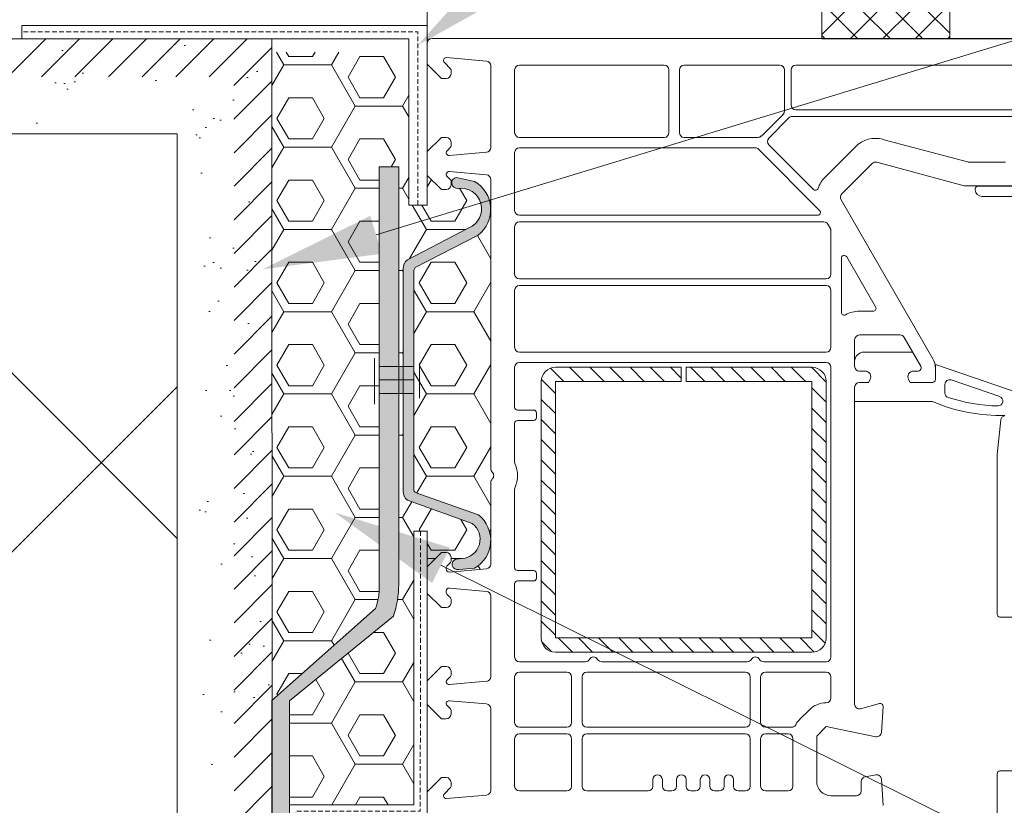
# Model space of a CAD drawing. Header units: millimetres. Extents: x -172116 to -156978, y -29806 to 62594.
# Tile 7 of 23: x -163844 to -163740, y 34530 to 34613. Entities that reach past the tile are written whole.
import ezdxf
from ezdxf.xclip import XClip

# ---------------------------------------------------------------- set-up
doc = ezdxf.new("R2010")
doc.units = ezdxf.units.MM
doc.header["$MEASUREMENT"] = 0
doc.header["$XCLIPFRAME"] = 0
doc.linetypes.add('ČÁRKOVANÁ', pattern=[0.75, 0.5, -0.25])
for name, color, linetype in [('POHLED ZÁPADNÍ_1_DEK_KÓTY', 7, 'Continuous'), ('POHLED ZÁPADNÍ_1_DEK_Penetrace', 7, 'Continuous'), ('POHLED ZÁPADNÍ_1_DEK_Plechy', 7, 'Continuous'), ('POHLED ZÁPADNÍ_1_DEK_SLABA', 7, 'Continuous'), ('POHLED ZÁPADNÍ_1_DEK_Textilie', 7, 'Continuous'), ('POHLED ZÁPADNÍ_1_DEK_WinDEK', 7, 'Continuous'), ('POHLED ZÁPADNÍ_1_DEK_ŠRAFY', 7, 'Continuous')]:
    doc.layers.add(name, color=color, linetype=linetype)

# ---------------------------------------------------------------- blocks, each defined once
blk = doc.blocks.new('Kresba_1_1', base_point=(-167575.44, 33537.03))
at = {"layer": 'POHLED ZÁPADNÍ_1_DEK_KÓTY', "linetype": 'Continuous', "lineweight": 18}
for points in [[(-163790.75, 34616.34), (-163793.35, 34619.59), (-163801.81, 34610.16)], [(-163805.6, 34588.21), (-163806.81, 34592.2), (-163818.16, 34586.57)], [(-163800.29, 34553.54), (-163798.44, 34557.27), (-163810.56, 34560.97)]]:
    blk.add_hatch(color=6, dxfattribs=at).paths.add_polyline_path(points)
at = {"layer": 'POHLED ZÁPADNÍ_1_DEK_Penetrace', "linetype": 'Continuous', "lineweight": 18}
h = blk.add_hatch(dxfattribs=at)
h.set_pattern_fill('ANSI31_0001', color=22, style=0, pattern_type=2)
h.set_pattern_definition([(45, (-312694.1537, 10675.1565), (-1.767766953, 1.767766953), [])])
h.paths.add_polyline_path([(-164041.88, 34610.85), (-164041.88, 34606.85), (-163821.16, 34606.85), (-163821.15, 34483.19), (-163817.16, 34483.99), (-163817.16, 34610.85)])
at = {"layer": 'POHLED ZÁPADNÍ_1_DEK_Plechy', "linetype": 'Continuous', "lineweight": 18}
for points in [[(-163803.81, 34597.36), (-163805.87, 34597.36), (-163805.87, 34576.35), (-163803.81, 34576.35)], [(-163802.9, 34587.58, 0.211236), (-163803.35, 34586.63), (-163803.35, 34576.35), (-163802.22, 34576.35), (-163802.22, 34586.48), (-163802.07, 34586.76), (-163795.45, 34590.18, 0.531729), (-163795.82, 34595.83), (-163797.73, 34596.24, 1), (-163797.58, 34595.09, -0.887449), (-163796.45, 34590.93)], [(-163803.81, 34576.35), (-163805.87, 34576.35), (-163805.87, 34574.93), (-163803.81, 34574.93)], [(-163803.81, 34576.35), (-163803.81, 34574.93), (-163803.35, 34574.93), (-163803.35, 34576.35)], [(-163803.35, 34574.93), (-163802.22, 34574.93), (-163802.22, 34576.35), (-163803.35, 34576.35)], [(-163803.81, 34574.93), (-163805.87, 34574.93), (-163805.87, 34573.51), (-163803.81, 34573.51)], [(-163803.81, 34574.93), (-163803.81, 34573.51), (-163803.35, 34573.51), (-163803.35, 34574.93)], [(-163802.22, 34574.93), (-163803.35, 34574.93), (-163803.35, 34573.51), (-163802.22, 34573.51)], [(-163817.16, 34511.74), (-163817.03, 34511.76), (-163817.03, 34514.12, -0.414214), (-163816.67, 34514.47), (-163815.5, 34514.47, -0.00946), (-163815.31, 34514.13), (-163815.32, 34541.15), (-163804.37, 34550.05, 0.082878), (-163803.81, 34553.39), (-163803.81, 34573.51), (-163805.87, 34573.51), (-163805.87, 34553.22, -0.082878), (-163806.26, 34550.88), (-163817.16, 34541.19)], [(-163795.82, 34555.11, 0.527728), (-163795.42, 34560.73), (-163802.07, 34563.09, -0.212782), (-163802.22, 34563.38), (-163802.22, 34573.51), (-163803.35, 34573.51), (-163803.35, 34563.23, 0.213571), (-163802.9, 34562.27), (-163796.08, 34559.82, -0.6951), (-163797.13, 34556.13), (-163797.78, 34556.08, 0.95419), (-163797.5, 34554.97)]]:
    blk.add_hatch(color=5, dxfattribs=at).paths.add_polyline_path(points)
at = {"layer": 'POHLED ZÁPADNÍ_1_DEK_ŠRAFY', "linetype": 'Continuous', "lineweight": 18}
h = blk.add_hatch(dxfattribs=at)
h.set_pattern_fill('ANSI37_0001', color=3, style=0, pattern_type=2)
h.set_pattern_definition([(45, (-117760.9138, -260247.7564), (-1.712524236, 1.712524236), []), (135, (-117760.9138, -260247.7564), (1.712524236, 1.712524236), [])])
h.paths.add_polyline_path([(-163759.25, 34613.76), (-163759.25, 34610.87), (-163745.79, 34610.86), (-163745.79, 34613.76)])
h = blk.add_hatch(dxfattribs=at)
h.set_pattern_fill('AR_SAND_0001', color=3, style=0, pattern_type=2)
h.set_pattern_definition([(307.5, (-312788.824, 20220.892), (9.63411885, 0.3149668), [0, -7.6, 0, -8.5, 0, -8.125]), (277.5, (-312788.824, 20220.892), (-14.1107303, 8.8488835), [0, -4.1, 0, -6.85, 0, -2.625]), (237.5, (-312788.824, 20227.042), (-0.02829527, 15.5707093), [0, -2.5, 0, -9, 0, -11.75]), (227.5, (-312788.824, 20227.042), (-4.3883778, 15.030633), [0, -1.25, 0, -5.9, 0, -6.75])])
h.paths.add_polyline_path([(-164041.88, 34600.85), (-163827.16, 34600.85), (-163827.16, 34510.92), (-163826.89, 34511.32), (-163826.75, 34510.89), (-163825.03, 34510.89), (-163824.74, 34511.32), (-163824.6, 34510.89), (-163822.88, 34510.89), (-163822.58, 34511.32), (-163822.45, 34510.89), (-163821.33, 34510.89), (-163817.16, 34511.72), (-163817.16, 34541.19), (-163817.16, 34610.85), (-164041.88, 34610.85)])
h = blk.add_hatch(dxfattribs=at)
h.set_pattern_fill('PUR_0001', color=3, style=0, pattern_type=2)
h.set_pattern_definition([(0, (-312667.905, 10754.285), (0, 4.330127), [2.5, -5]), (120, (-312667.905, 10754.285), (3.74999998, 2.1650635), [2.5, -5]), (60, (-312665.405, 10754.285), (-3.74999998, 2.1650635), [2.5, -5]), (0, (-312668.405, 10753.417), (7.5, 4.330127), [5, -10]), (120, (-312668.405, 10753.417), (-7.49999998, 4.33012703), [5, -10]), (60, (-312668.405, 10753.417), (2e-08, 8.66025403), [0, -10, 5, 0, 0, 0])])
h.paths.add_polyline_path([(-163802.75, 34609.44), (-163817.16, 34609.44), (-163817.16, 34541.19), (-163806.26, 34550.88, 0.082878), (-163805.87, 34553.22), (-163805.87, 34597.36), (-163803.81, 34597.36), (-163803.81, 34576.35), (-163803.35, 34576.35), (-163803.35, 34586.63, -0.211236), (-163802.9, 34587.58), (-163796.45, 34590.93, 0.887449), (-163797.58, 34595.09, -0.999999), (-163797.73, 34596.24), (-163795.82, 34595.83, -0.531729), (-163795.45, 34590.18), (-163802.07, 34586.76), (-163802.22, 34586.48), (-163802.22, 34563.38, 0.212782), (-163802.07, 34563.09), (-163795.42, 34560.73, -0.527728), (-163795.82, 34555.11), (-163797.5, 34554.97, -0.95419), (-163797.78, 34556.08), (-163797.13, 34556.13, 0.6951), (-163796.08, 34559.82), (-163802.9, 34562.27, -0.213571), (-163803.35, 34563.23), (-163803.35, 34573.51), (-163803.81, 34573.51), (-163803.81, 34553.39, -0.082878), (-163804.37, 34550.05), (-163815.32, 34541.15), (-163815.31, 34530.21), (-163802.21, 34530.19), (-163802.22, 34559.01), (-163800.81, 34559.01), (-163800.81, 34555.26), (-163799.31, 34556.76), (-163798.81, 34556.76, -0.414214), (-163798.31, 34556.26), (-163798.31, 34555.86, -0.198912), (-163798.37, 34555.72), (-163798.75, 34555.33, 0.198912), (-163798.81, 34555.19), (-163798.81, 34555, 0.440011), (-163798.48, 34554.7), (-163794.56, 34555.05, 0.388879), (-163794.11, 34555.54), (-163794.11, 34564.14, -0.201513), (-163793.96, 34564.5, 0.420084), (-163793.96, 34565.21, -0.201513), (-163794.11, 34565.57), (-163794.11, 34596.02, 0.388879), (-163794.56, 34596.52), (-163798.48, 34596.86, 0.700208), (-163798.72, 34596.35), (-163798.37, 34595.99, -0.198912), (-163798.31, 34595.85), (-163798.31, 34595.46, -0.414214), (-163798.81, 34594.96), (-163799.31, 34594.96), (-163800.81, 34596.46), (-163800.81, 34593.34), (-163802.75, 34593.34)])
h = blk.add_hatch(dxfattribs=at)
h.set_pattern_fill('ZDIVO2_0001', color=3, style=0, pattern_type=2)
h.set_pattern_definition([(45, (-312678.4, 10671.55), (-124.4508, 124.4508), []), (45, (-312598.4, 10671.55), (-124.4508, 124.4508), []), (135, (-312678.4, 10671.55), (124.4508, 124.4508), []), (135, (-312598.4, 10671.55), (124.4508, 124.4508), [])])
h.paths.add_polyline_path([(-164261.51, 34300.85), (-163827.16, 34300.85), (-163827.16, 34422.33), (-163827.03, 34424.73), (-163831.33, 34425.59), (-163833.05, 34425.59), (-163833.34, 34425.16), (-163833.48, 34425.59), (-163835.2, 34425.59), (-163835.5, 34425.16), (-163835.63, 34425.59), (-163837.36, 34425.59), (-163837.65, 34425.16), (-163837.79, 34425.59), (-163839.51, 34425.59), (-163839.8, 34425.16), (-163839.94, 34425.59), (-163841.66, 34425.59), (-163841.95, 34425.16), (-163842.09, 34425.59), (-163843.81, 34425.59), (-163844.1, 34425.16), (-163844.24, 34425.59), (-163845.96, 34425.59), (-163846.25, 34425.16), (-163846.39, 34425.59), (-163848.11, 34425.59), (-163848.4, 34425.16), (-163848.54, 34425.59), (-163850.27, 34425.59), (-163850.56, 34425.16), (-163850.7, 34425.59), (-163852.42, 34425.59), (-163852.71, 34425.16), (-163852.85, 34425.59), (-163854.57, 34425.59), (-163854.86, 34425.16), (-163855, 34425.59), (-163856.72, 34425.59), (-163857.01, 34425.16), (-163857.15, 34425.59), (-163858.87, 34425.59), (-163859.16, 34425.16), (-163859.3, 34425.59), (-163861.02, 34425.59), (-163861.31, 34425.16), (-163861.45, 34425.59), (-163863.17, 34425.59), (-163863.47, 34425.16), (-163863.6, 34425.59), (-163865.33, 34425.59), (-163865.62, 34425.16), (-163865.76, 34425.59), (-163867.45, 34425.76), (-163867.74, 34425.33), (-163867.88, 34425.76), (-163869.56, 34425.97), (-163869.85, 34425.54), (-163869.99, 34425.97), (-163871.68, 34426.19), (-163871.97, 34425.76), (-163872.11, 34426.19), (-163873.51, 34426.37, -0.904988), (-163873.51, 34428.26), (-163871.71, 34428.44), (-163871.41, 34428.92), (-163871.27, 34428.48), (-163869.52, 34428.66), (-163869.22, 34429.13), (-163869.08, 34428.7), (-163867.33, 34428.88), (-163867.03, 34429.35), (-163866.89, 34428.92), (-163865.76, 34429.04), (-163865.15, 34429.04), (-163864.86, 34429.47), (-163864.72, 34429.04), (-163863, 34429.04), (-163862.71, 34429.47), (-163862.57, 34429.04), (-163860.85, 34429.04), (-163860.56, 34429.47), (-163860.42, 34429.04), (-163858.69, 34429.04), (-163858.4, 34429.47), (-163858.26, 34429.04), (-163856.54, 34429.04), (-163856.25, 34429.47), (-163856.11, 34429.04), (-163854.39, 34429.04), (-163854.1, 34429.47), (-163853.96, 34429.04), (-163852.24, 34429.04), (-163851.95, 34429.47), (-163851.81, 34429.04), (-163850.09, 34429.04), (-163849.8, 34429.47), (-163849.66, 34429.04), (-163847.94, 34429.04), (-163847.65, 34429.47), (-163847.51, 34429.04), (-163845.79, 34429.04), (-163845.49, 34429.47), (-163845.35, 34429.04), (-163843.63, 34429.04), (-163843.34, 34429.47), (-163843.2, 34429.04), (-163841.48, 34429.04), (-163841.19, 34429.47), (-163841.05, 34429.04), (-163839.33, 34429.04), (-163839.04, 34429.47), (-163838.9, 34429.04), (-163837.18, 34429.04), (-163836.89, 34429.47), (-163836.75, 34429.04), (-163835.03, 34429.04), (-163834.74, 34429.47), (-163834.6, 34429.04), (-163832.88, 34429.04), (-163832.58, 34429.47), (-163832.45, 34429.04), (-163831.33, 34429.04), (-163827.16, 34429.87), (-163827.16, 34600.85), (-164121.49, 34600.85), (-164121.49, 34524.09, -0.146838), (-164122.92, 34520.51), (-164131.5, 34520.51, -0.146838), (-164132.93, 34524.09), (-164132.93, 34600.85), (-164261.51, 34600.85)])
at = {"layer": 'POHLED ZÁPADNÍ_1_DEK_KÓTY', "color": 6, "linetype": 'Continuous', "lineweight": 18}
for p, q in [((-163806.2, 34590.21), (-163634.16, 34642.57)), ((-163799.37, 34555.41), (-163661.56, 34486.97))]:
    blk.add_line(p, q, dxfattribs=at)
at = {"layer": 'POHLED ZÁPADNÍ_1_DEK_Plechy', "color": 5, "linetype": 'Continuous', "lineweight": 18}
for p, q in [((-163805.87, 34553.22), (-163805.87, 34597.36)), ((-163805.87, 34597.35), (-163803.81, 34597.35)), ((-163803.81, 34597.36), (-163803.81, 34553.39)), ((-163797.73, 34596.23), (-163795.82, 34595.81)), ((-163796.45, 34590.93), (-163802.9, 34587.58)), ((-163795.45, 34590.18), (-163802.07, 34586.76)), ((-163802.07, 34586.76), (-163802.22, 34586.48)), ((-163803.35, 34586.63), (-163803.35, 34563.23)), ((-163802.22, 34586.48), (-163802.22, 34563.38)), ((-163802.22, 34576.34), (-163805.87, 34576.34)), ((-163802.22, 34574.92), (-163805.87, 34574.92)), ((-163802.22, 34573.5), (-163805.87, 34573.5)), ((-163795.42, 34560.72), (-163802.07, 34563.08)), ((-163796.08, 34559.81), (-163802.9, 34562.26)), ((-163797.78, 34556.07), (-163797.13, 34556.12)), ((-163797.5, 34554.96), (-163795.82, 34555.1)), ((-163806.26, 34550.87), (-163817.16, 34541.18)), ((-163806.26, 34550.87), (-163817.16, 34541.18)), ((-163804.37, 34550.04), (-163815.32, 34541.14)), ((-163804.37, 34550.04), (-163815.32, 34541.14)), ((-163817.16, 34541.19), (-163817.16, 34511.72)), ((-163815.32, 34541.14), (-163815.3, 34483.83))]:
    blk.add_line(p, q, dxfattribs=at)
at = {"layer": 'POHLED ZÁPADNÍ_1_DEK_Plechy', "color": 5, "linetype": 'Continuous', "lineweight": 18, "flags": 128}
for points in [[(-163806.37, 34577.23), (-163806.38, 34572.38)], [(-163801.64, 34576.66), (-163801.64, 34573)]]:
    blk.add_lwpolyline(points, dxfattribs=at)
at = {"layer": 'POHLED ZÁPADNÍ_1_DEK_Plechy', "color": 5, "linetype": 'Continuous', "lineweight": 18}
for centre, radius, start, end in [((-163797.65, 34595.67), 0.579, 97.5681, 277.5681), ((-163797.26, 34592.94), 2.17, 292.0273, 98.377), ((-163797.54, 34592.88), 3.41, 307.7316, 59.7351), ((-163802.05, 34586.59), 1.31, 130.7466, 178.457), ((-163802.06, 34563.24), 1.29, 181.1654, 229.3878), ((-163801.83, 34563.4), 0.399, 184.5866, 232.636), ((-163797.29, 34558.16), 2.04, 274.5275, 53.7402), ((-163797.54, 34558.05), 3.41, 300.2649, 51.5523), ((-163797.62, 34555.52), 0.573, 106.8338, 281.4624), ((-163813.05, 34553.2), 7.19, 341.0491, 0), ((-163814.08, 34553.38), 10.26, 341.0491, 0)]:
    blk.add_arc(centre, radius, start, end, dxfattribs=at)
at = {"layer": 'POHLED ZÁPADNÍ_1_DEK_SLABA', "color": 153, "linetype": 'Continuous', "lineweight": 18}
for p, q in [((-163800.81, 34612.24), (-163800.74, 34620.86)), ((-163759.25, 34613.77), (-163759.25, 34610.85)), ((-163745.79, 34610.85), (-163745.79, 34613.76)), ((-163843.49, 34612.24), (-163843.49, 34610.85)), ((-163800.81, 34612.24), (-163843.49, 34612.24)), ((-163800.81, 34593.34), (-163800.81, 34612.24)), ((-163817.16, 34610.85), (-164121.49, 34610.85)), ((-163843.49, 34610.85), (-163802.75, 34610.85)), ((-163817.16, 34610.85), (-163817.15, 34300.87)), ((-163802.75, 34610.85), (-163802.75, 34593.34)), ((-163745.79, 34610.85), (-163736.75, 34610.85)), ((-163800.81, 34598.63), (-163800.81, 34608.07)), ((-164121.49, 34600.85), (-163827.16, 34600.85)), ((-163827.16, 34600.85), (-163827.16, 34300.85)), ((-163802.75, 34593.34), (-163800.81, 34593.34)), ((-163802.22, 34559.01), (-163802.21, 34530.19)), ((-163800.81, 34559), (-163802.22, 34559)), ((-163800.81, 34559.01), (-163800.81, 34528.86)), ((-163800.81, 34559), (-163800.81, 34550.85)), ((-163815.31, 34530.21), (-163815.3, 34483.83)), ((-163802.21, 34530.19), (-163815.31, 34530.21))]:
    blk.add_line(p, q, dxfattribs=at)
at = {"layer": 'POHLED ZÁPADNÍ_1_DEK_Textilie', "color": 1, "linetype": 'ČÁRKOVANÁ', "lineweight": 18, "flags": 128}
for points in [[(-163801.81, 34593.34), (-163801.81, 34611.58), (-163843.46, 34611.58), (-163843.48, 34611.58)], [(-163801.51, 34559.01), (-163801.55, 34529.52), (-163814.64, 34529.52), (-163814.63, 34483.84)]]:
    blk.add_lwpolyline(points, dxfattribs=at)
at = {"layer": 'POHLED ZÁPADNÍ_1_DEK_WinDEK', "color": 7, "linetype": 'Continuous', "lineweight": 18}
for p, q in [((-163800.81, 34610.86), (-163800.76, 34610.86)), ((-163734.94, 34610.86), (-163800.31, 34610.86)), ((-163800.81, 34610.36), (-163800.81, 34608.16)), ((-163798.8, 34608.86), (-163794.56, 34608.49)), ((-163800.81, 34608.16), (-163799.31, 34606.66)), ((-163798.37, 34607.69), (-163799.01, 34608.34)), ((-163798.31, 34607.16), (-163798.31, 34607.55)), ((-163794.11, 34607.99), (-163794.11, 34599.39)), ((-163791.61, 34607.56), (-163791.61, 34600.96)), ((-163775.86, 34608.06), (-163791.11, 34608.06)), ((-163775.36, 34600.96), (-163775.36, 34607.56)), ((-163774.26, 34600.96), (-163774.26, 34607.56)), ((-163773.76, 34608.06), (-163763.71, 34608.06)), ((-163763.21, 34607.56), (-163763.21, 34603.23)), ((-163762.51, 34603.86), (-163762.51, 34607.56)), ((-163762.01, 34608.06), (-163734.94, 34608.06)), ((-163799.31, 34606.66), (-163798.81, 34606.66)), ((-163733.96, 34603.36), (-163762.01, 34603.36)), ((-163763.35, 34602.88), (-163765.63, 34600.6)), ((-163764.86, 34600.39), (-163762.74, 34602.51)), ((-163762.38, 34602.66), (-163737.62, 34602.66)), ((-163799.31, 34600.46), (-163800.81, 34598.96)), ((-163798.81, 34600.46), (-163799.31, 34600.46)), ((-163791.11, 34600.46), (-163775.86, 34600.46)), ((-163765.99, 34600.46), (-163773.76, 34600.46)), ((-163743.94, 34597.87), (-163752.83, 34600.25)), ((-163798.72, 34599.06), (-163798.37, 34599.42)), ((-163798.31, 34599.56), (-163798.31, 34599.96)), ((-163766.29, 34599.36), (-163791.11, 34599.36)), ((-163759.5, 34592.77), (-163765.94, 34599.21)), ((-163760.15, 34594.98), (-163764.86, 34599.68)), ((-163755.73, 34599.48), (-163758.93, 34596.28)), ((-163800.81, 34598.96), (-163800.81, 34596.46)), ((-163794.56, 34598.9), (-163798.48, 34598.55)), ((-163791.61, 34598.86), (-163791.61, 34592.76)), ((-163757.16, 34594.51), (-163753.96, 34597.71)), ((-163753.48, 34597.84), (-163744.27, 34595.37)), ((-163739.94, 34597.86), (-163743.81, 34597.86)), ((-163800.81, 34596.46), (-163799.31, 34594.96)), ((-163798.37, 34595.99), (-163798.72, 34596.35)), ((-163798.48, 34596.86), (-163794.56, 34596.52)), ((-163794.11, 34596.02), (-163794.11, 34565.57)), ((-163799.31, 34594.96), (-163798.81, 34594.96)), ((-163798.31, 34595.46), (-163798.31, 34595.85)), ((-163744.14, 34595.36), (-163736.16, 34595.36)), ((-163743.11, 34595.04), (-163743.11, 34594.94)), ((-163736.16, 34595.34), (-163742.81, 34595.34)), ((-163742.41, 34594.24), (-163736.54, 34594.24)), ((-163747.57, 34577.16), (-163757.24, 34593.9)), ((-163791.11, 34592.26), (-163759.71, 34592.26)), ((-163791.61, 34591.06), (-163791.61, 34586.06)), ((-163759.06, 34591.56), (-163791.11, 34591.56)), ((-163758.37, 34590.87), (-163758.63, 34591.31)), ((-163758.31, 34586.06), (-163758.31, 34590.62)), ((-163757.21, 34587.73), (-163757.21, 34582.04)), ((-163753.6, 34582.61), (-163756.65, 34587.88)), ((-163791.11, 34585.56), (-163758.81, 34585.56)), ((-163791.11, 34584.86), (-163758.81, 34584.86)), ((-163791.61, 34578.36), (-163791.61, 34584.36)), ((-163758.31, 34584.36), (-163758.31, 34578.36)), ((-163755.31, 34582.16), (-163753.86, 34582.16)), ((-163755.31, 34579.66), (-163751.03, 34579.66)), ((-163750.6, 34579.41), (-163748.85, 34576.37)), ((-163755.81, 34576.36), (-163755.81, 34579.16)), ((-163758.81, 34577.86), (-163791.11, 34577.86)), ((-163754.81, 34577.86), (-163749.94, 34577.86)), ((-163749.69, 34577.82), (-163748.85, 34576.37)), ((-163791.11, 34576.76), (-163758.81, 34576.76)), ((-163755.81, 34576.36), (-163755.81, 34576.86)), ((-163747.31, 34574.96), (-163747.31, 34576.42)), ((-163747.18, 34576.51), (-163738.29, 34573.45)), ((-163791.61, 34572.06), (-163791.61, 34576.26)), ((-163758.31, 34576.26), (-163758.31, 34545.76)), ((-163754.71, 34575.86), (-163755.31, 34575.86)), ((-163754.71, 34575.86), (-163755.31, 34575.86)), ((-163749.11, 34575.86), (-163749.61, 34575.86)), ((-163749.11, 34575.86), (-163749.61, 34575.86)), ((-163748.81, 34576.22), (-163748.81, 34576.16)), ((-163748.81, 34576.22), (-163748.81, 34576.16)), ((-163747.31, 34574.96), (-163747.31, 34576.16)), ((-163755.31, 34574.66), (-163754.36, 34574.66)), ((-163755.31, 34574.66), (-163754.36, 34574.66)), ((-163754.36, 34574.66), (-163754.19, 34574.96)), ((-163754.36, 34574.66), (-163754.19, 34574.96)), ((-163750.13, 34574.96), (-163749.95, 34574.66)), ((-163750.13, 34574.96), (-163749.95, 34574.66)), ((-163749.95, 34574.66), (-163747.61, 34574.66)), ((-163749.95, 34574.66), (-163747.61, 34574.66)), ((-163746.31, 34574.45), (-163746.31, 34573.56)), ((-163740.54, 34573.17), (-163745.64, 34574.93)), ((-163755.81, 34540.79), (-163755.81, 34574.16)), ((-163755.81, 34572.66), (-163755.81, 34574.16)), ((-163747.74, 34572.66), (-163755.81, 34572.66)), ((-163789.61, 34571.76), (-163791.31, 34571.76)), ((-163789.31, 34570.96), (-163789.31, 34571.46)), ((-163791.61, 34566.27), (-163791.61, 34570.36)), ((-163791.31, 34570.66), (-163789.61, 34570.66)), ((-163740.42, 34570.73), (-163740.81, 34567.06)), ((-163740.81, 34567.06), (-163740.81, 34550.26)), ((-163794.11, 34564.14), (-163794.11, 34555.54)), ((-163791.61, 34555.16), (-163791.61, 34563.44)), ((-163799.31, 34556.76), (-163800.81, 34555.26)), ((-163798.81, 34556.76), (-163799.31, 34556.76)), ((-163798.75, 34555.33), (-163798.37, 34555.72)), ((-163798.31, 34555.86), (-163798.31, 34556.26)), ((-163800.81, 34555.26), (-163800.81, 34552.46)), ((-163798.81, 34555), (-163798.81, 34555.19)), ((-163794.56, 34555.05), (-163798.48, 34554.7)), ((-163789.61, 34554.86), (-163791.31, 34554.86)), ((-163789.31, 34554.06), (-163789.31, 34554.56)), ((-163791.31, 34553.76), (-163789.61, 34553.76)), ((-163800.81, 34552.46), (-163799.31, 34550.96)), ((-163798.81, 34552.52), (-163798.81, 34552.71)), ((-163798.48, 34553.01), (-163794.56, 34552.67)), ((-163791.61, 34545.76), (-163791.61, 34553.46)), ((-163798.37, 34551.99), (-163798.75, 34552.38)), ((-163798.31, 34551.46), (-163798.31, 34551.85)), ((-163794.11, 34552.17), (-163794.11, 34543.69)), ((-163799.31, 34550.96), (-163798.81, 34550.96)), ((-163740.51, 34549.96), (-163738.91, 34549.96)), ((-163784.17, 34545.26), (-163791.11, 34545.26)), ((-163767.12, 34545.26), (-163782.44, 34545.26)), ((-163758.81, 34545.26), (-163765.39, 34545.26)), ((-163799.31, 34544.76), (-163800.81, 34543.26)), ((-163798.81, 34544.76), (-163799.31, 34544.76)), ((-163798.31, 34543.86), (-163798.31, 34544.26)), ((-163786.11, 34544.16), (-163791.11, 34544.16)), ((-163767.31, 34544.16), (-163784.01, 34544.16)), ((-163765.21, 34544.16), (-163758.81, 34544.16)), ((-163800.81, 34543.26), (-163800.81, 34540.76)), ((-163798.72, 34543.36), (-163798.37, 34543.72)), ((-163794.56, 34543.2), (-163798.48, 34542.85)), ((-163791.61, 34543.66), (-163791.61, 34538.86)), ((-163785.61, 34538.86), (-163785.61, 34543.66)), ((-163784.51, 34543.66), (-163784.51, 34538.86)), ((-163766.81, 34538.86), (-163766.81, 34543.66)), ((-163765.71, 34538.86), (-163765.71, 34543.66)), ((-163758.31, 34543.66), (-163758.31, 34541.43)), ((-163798.48, 34541.16), (-163794.56, 34540.82)), ((-163800.81, 34540.76), (-163799.31, 34539.26)), ((-163798.37, 34540.29), (-163798.72, 34540.65)), ((-163798.31, 34539.76), (-163798.31, 34540.15)), ((-163794.11, 34540.32), (-163794.11, 34531.72)), ((-163760.57, 34540.2), (-163761.57, 34539.2)), ((-163753.18, 34540.85), (-163755.18, 34540.31)), ((-163752.99, 34537.82), (-163752.81, 34540.54)), ((-163799.31, 34539.26), (-163798.81, 34539.26)), ((-163791.11, 34538.36), (-163786.11, 34538.36)), ((-163784.01, 34538.36), (-163767.31, 34538.36)), ((-163762.45, 34538.36), (-163765.21, 34538.36)), ((-163759.81, 34537.43), (-163758.81, 34538.43)), ((-163758.81, 34538.43), (-163753.59, 34537.37)), ((-163791.61, 34537.16), (-163791.61, 34532.16)), ((-163786.11, 34537.66), (-163791.11, 34537.66)), ((-163785.61, 34532.16), (-163785.61, 34537.16)), ((-163784.51, 34537.16), (-163784.51, 34532.16)), ((-163767.31, 34537.66), (-163784.01, 34537.66)), ((-163766.81, 34532.16), (-163766.81, 34537.16)), ((-163765.71, 34537.16), (-163765.71, 34532.16)), ((-163762.81, 34537.66), (-163765.21, 34537.66)), ((-163762.31, 34532.16), (-163762.31, 34537.16)), ((-163759.81, 34532.66), (-163759.81, 34537.43)), ((-163799.31, 34533.06), (-163800.81, 34531.56)), ((-163798.81, 34533.06), (-163799.31, 34533.06)), ((-163777.06, 34532.16), (-163777.06, 34532.86)), ((-163776.06, 34532.86), (-163776.06, 34532.16)), ((-163774.56, 34532.16), (-163774.56, 34532.86)), ((-163773.56, 34532.86), (-163773.56, 34532.16)), ((-163772.06, 34532.16), (-163772.06, 34532.86)), ((-163771.06, 34532.86), (-163771.06, 34532.16)), ((-163769.56, 34532.16), (-163769.56, 34532.86)), ((-163768.56, 34532.86), (-163768.56, 34532.16)), ((-163753.58, 34533.35), (-163754.69, 34533.15)), ((-163752.81, 34530.11), (-163752.99, 34532.89)), ((-163740.81, 34533.46), (-163740.81, 34524.86)), ((-163738.91, 34533.76), (-163740.51, 34533.76)), ((-163799.01, 34531.37), (-163798.37, 34532.02)), ((-163798.31, 34532.16), (-163798.31, 34532.56)), ((-163755.11, 34532.66), (-163755.11, 34531.66)), ((-163800.81, 34531.56), (-163800.81, 34529.36)), ((-163794.56, 34531.23), (-163798.8, 34530.85)), ((-163791.11, 34531.66), (-163786.11, 34531.66)), ((-163784.01, 34531.66), (-163777.56, 34531.66)), ((-163775.56, 34531.66), (-163775.06, 34531.66)), ((-163773.06, 34531.66), (-163772.56, 34531.66)), ((-163770.56, 34531.66), (-163770.06, 34531.66)), ((-163768.06, 34531.66), (-163767.31, 34531.66)), ((-163765.21, 34531.66), (-163762.81, 34531.66)), ((-163755.61, 34531.16), (-163758.31, 34531.16))]:
    blk.add_line(p, q, dxfattribs=at)
at = {"layer": 'POHLED ZÁPADNÍ_1_DEK_WinDEK', "color": 5, "linetype": 'Continuous', "lineweight": 18}
for p, q in [((-163787.84, 34576.16), (-163786.44, 34574.76)), ((-163774.06, 34576.26), (-163787.31, 34576.26)), ((-163785.82, 34576.26), (-163784.32, 34574.76)), ((-163783.7, 34576.26), (-163782.2, 34574.76)), ((-163781.58, 34576.26), (-163780.08, 34574.76)), ((-163779.46, 34576.26), (-163777.96, 34574.76)), ((-163777.33, 34576.26), (-163775.83, 34574.76)), ((-163775.21, 34576.26), (-163774.06, 34575.1)), ((-163774.06, 34574.76), (-163774.06, 34576.26)), ((-163760.31, 34576.26), (-163773.56, 34576.26)), ((-163773.56, 34576.26), (-163773.56, 34574.76)), ((-163773.09, 34576.26), (-163771.59, 34574.76)), ((-163770.97, 34576.26), (-163769.47, 34574.76)), ((-163768.85, 34576.26), (-163767.35, 34574.76)), ((-163766.73, 34576.26), (-163765.23, 34574.76)), ((-163764.61, 34576.26), (-163763.11, 34574.76)), ((-163762.49, 34576.26), (-163760.99, 34574.76)), ((-163760.36, 34576.26), (-163758.81, 34574.7)), ((-163788.81, 34574.76), (-163788.81, 34547.76)), ((-163788.79, 34574.98), (-163787.31, 34573.5)), ((-163787.31, 34547.76), (-163787.31, 34574.76)), ((-163787.31, 34574.76), (-163774.06, 34574.76)), ((-163773.56, 34574.76), (-163760.31, 34574.76)), ((-163760.31, 34574.76), (-163760.31, 34547.76)), ((-163758.81, 34547.76), (-163758.81, 34574.76)), ((-163760.31, 34574.08), (-163758.81, 34572.58)), ((-163788.81, 34572.88), (-163787.31, 34571.38)), ((-163760.31, 34571.96), (-163758.81, 34570.46)), ((-163788.81, 34570.76), (-163787.31, 34569.26)), ((-163760.31, 34569.83), (-163758.81, 34568.33)), ((-163788.81, 34568.64), (-163787.31, 34567.14)), ((-163760.31, 34567.71), (-163758.81, 34566.21)), ((-163788.81, 34566.51), (-163787.31, 34565.01)), ((-163760.31, 34565.59), (-163758.81, 34564.09)), ((-163788.81, 34564.39), (-163787.31, 34562.89)), ((-163760.31, 34563.47), (-163758.81, 34561.97)), ((-163788.81, 34562.27), (-163787.31, 34560.77)), ((-163760.31, 34561.35), (-163758.81, 34559.85)), ((-163788.81, 34560.15), (-163787.31, 34558.65)), ((-163760.31, 34559.23), (-163758.81, 34557.73)), ((-163788.81, 34558.03), (-163787.31, 34556.53)), ((-163760.31, 34557.11), (-163758.81, 34555.61)), ((-163788.81, 34555.91), (-163787.31, 34554.41)), ((-163760.31, 34554.98), (-163758.81, 34553.48)), ((-163788.81, 34553.79), (-163787.31, 34552.29)), ((-163760.31, 34552.86), (-163758.81, 34551.36)), ((-163788.81, 34551.67), (-163787.31, 34550.17)), ((-163760.31, 34550.74), (-163758.81, 34549.24)), ((-163788.81, 34549.54), (-163787.31, 34548.04)), ((-163760.31, 34548.62), (-163758.91, 34547.22)), ((-163788.76, 34547.37), (-163787.69, 34546.3)), ((-163760.31, 34547.76), (-163787.31, 34547.76)), ((-163787.02, 34547.76), (-163785.52, 34546.26)), ((-163784.9, 34547.76), (-163783.4, 34546.26)), ((-163782.78, 34547.76), (-163781.28, 34546.26)), ((-163780.65, 34547.76), (-163779.15, 34546.26)), ((-163778.53, 34547.76), (-163777.03, 34546.26)), ((-163776.41, 34547.76), (-163774.91, 34546.26)), ((-163774.29, 34547.76), (-163772.79, 34546.26)), ((-163772.17, 34547.76), (-163770.67, 34546.26)), ((-163770.05, 34547.76), (-163768.55, 34546.26)), ((-163767.93, 34547.76), (-163766.43, 34546.26)), ((-163765.81, 34547.76), (-163764.31, 34546.26)), ((-163763.68, 34547.76), (-163762.18, 34546.26)), ((-163761.56, 34547.76), (-163760.08, 34546.27)), ((-163787.31, 34546.26), (-163760.31, 34546.26))]:
    blk.add_line(p, q, dxfattribs=at)
at = {"layer": 'POHLED ZÁPADNÍ_1_DEK_WinDEK', "color": 7, "linetype": 'Continuous', "lineweight": 18}
for centre, radius, start, end in [((-163800.31, 34610.36), 0.5, 90, 180), ((-163798.8, 34608.56), 0.301, 90, 225), ((-163794.61, 34607.99), 0.5, 0, 85), ((-163798.51, 34607.55), 0.2, 0, 45), ((-163791.11, 34607.56), 0.499, 90, 179.9962), ((-163775.86, 34607.56), 0.5, 0, 90), ((-163773.76, 34607.56), 0.5, 90, 180), ((-163763.71, 34607.56), 0.5, 0, 90), ((-163762.01, 34607.56), 0.5, 90, 180), ((-163798.81, 34607.16), 0.5, 270, 0), ((-163762.01, 34603.86), 0.5, 180, 270), ((-163763.71, 34603.23), 0.5, 315, 0), ((-163762.38, 34602.16), 0.5, 90, 135), ((-163798.81, 34599.96), 0.5, 0, 90), ((-163791.11, 34600.96), 0.5, 180, 270), ((-163775.86, 34600.96), 0.5, 270, 0), ((-163773.76, 34600.96), 0.5, 180, 270), ((-163765.99, 34600.96), 0.5, 270, 315), ((-163764.5, 34600.03), 0.5, 135, 225), ((-163753.61, 34597.36), 3, 75, 135), ((-163798.51, 34599.56), 0.2, 315, 0), ((-163794.61, 34599.39), 0.5, 275, 0), ((-163791.11, 34598.86), 0.5, 90, 180), ((-163766.29, 34598.86), 0.5, 45, 90), ((-163798.51, 34598.85), 0.3, 135, 275), ((-163753.61, 34597.36), 0.5, 75, 135), ((-163743.81, 34598.36), 0.5, 255, 270), ((-163798.51, 34596.56), 0.3, 85, 225), ((-163798.51, 34595.85), 0.2, 0, 45), ((-163794.61, 34596.02), 0.5, 0, 85), ((-163756.81, 34594.15), 3, 135, 161.7177), ((-163798.81, 34595.46), 0.5, 270, 0), ((-163759.94, 34595.19), 0.3, 225, 341.7177), ((-163744.14, 34595.86), 0.5, 255, 270), ((-163742.81, 34595.04), 0.3, 90, 180), ((-163756.81, 34594.15), 0.5, 135, 210), ((-163742.41, 34594.94), 0.7, 180, 270), ((-163791.11, 34592.76), 0.5, 180, 270), ((-163759.71, 34592.56), 0.3, 270, 45), ((-163791.11, 34591.06), 0.5, 90, 180), ((-163759.06, 34591.06), 0.5, 30, 90), ((-163758.81, 34590.62), 0.5, 0, 30), ((-163756.91, 34587.73), 0.3, 30, 180), ((-163791.11, 34586.06), 0.5, 180, 270), ((-163758.81, 34586.06), 0.5, 270, 0), ((-163791.11, 34584.36), 0.5, 90, 180), ((-163758.81, 34584.36), 0.5, 0, 90), ((-163753.86, 34582.46), 0.3, 270, 30), ((-163756.91, 34582.04), 0.3, 180, 299.0025), ((-163755.31, 34579.16), 3, 90, 119.0025), ((-163755.31, 34579.16), 0.5, 90, 180), ((-163751.03, 34579.16), 0.5, 30, 90), ((-163791.11, 34578.36), 0.5, 180, 270), ((-163758.81, 34578.36), 0.5, 270, 0), ((-163754.81, 34576.86), 1, 90, 180), ((-163749.94, 34576.86), 1, 75.1703, 90), ((-163791.11, 34576.26), 0.5, 90, 180), ((-163758.81, 34576.26), 0.5, 0, 90), ((-163755.31, 34576.36), 0.5, 180, 270), ((-163755.31, 34576.36), 0.5, 180, 270), ((-163749.11, 34576.22), 0.3, 0, 30), ((-163749.11, 34576.22), 0.3, 0, 30), ((-163749.31, 34576.16), 2, 0, 30), ((-163747.21, 34576.42), 0.1, 71, 180), ((-163754.71, 34575.26), 0.6, 330, 90), ((-163754.71, 34575.26), 0.6, 330, 90), ((-163749.61, 34575.26), 0.6, 90, 210), ((-163749.61, 34575.26), 0.6, 90, 210), ((-163749.11, 34576.16), 0.3, 270, 0), ((-163749.11, 34576.16), 0.3, 270, 0), ((-163755.31, 34574.16), 0.5, 90, 180), ((-163755.31, 34574.16), 0.5, 90, 180), ((-163747.61, 34574.96), 0.3, 270, 0), ((-163747.61, 34574.96), 0.3, 270, 0), ((-163745.81, 34574.45), 0.5, 71, 180), ((-163745.81, 34573.56), 0.5, 180, 251.4457), ((-163747.74, 34572.16), 0.5, 67.2107, 90), ((-163740.48, 34589.44), 18.25, 247.2107, 271.5469), ((-163740.48, 34589.44), 17.25, 251.4457, 269.2457), ((-163740.7, 34572.69), 0.5, 269.2457, 71), ((-163791.31, 34572.06), 0.3, 180, 270), ((-163789.61, 34571.46), 0.3, 0, 90), ((-163739.92, 34570.67), 0.5, 105, 174), ((-163791.31, 34570.36), 0.3, 90, 180), ((-163789.61, 34570.96), 0.3, 270, 0), ((-163791.11, 34566.27), 0.5, 180, 203.8955), ((-163794.31, 34564.86), 3, 336.1045, 23.8955), ((-163793.61, 34565.57), 0.5, 180, 225.573), ((-163794.31, 34564.86), 0.5, 314.427, 45.573), ((-163793.61, 34564.14), 0.5, 134.427, 180), ((-163791.11, 34563.44), 0.5, 156.1045, 180), ((-163798.81, 34556.26), 0.5, 0, 90), ((-163798.51, 34555.86), 0.2, 315, 0), ((-163798.61, 34555.19), 0.2, 135, 180), ((-163798.51, 34555), 0.3, 180, 275), ((-163794.61, 34555.54), 0.5, 275, 0), ((-163791.31, 34555.16), 0.3, 180, 270), ((-163789.61, 34554.56), 0.3, 0, 90), ((-163791.31, 34553.46), 0.3, 90, 180), ((-163789.61, 34554.06), 0.3, 270, 0), ((-163798.51, 34552.71), 0.3, 85, 180), ((-163798.61, 34552.52), 0.2, 180, 225), ((-163794.61, 34552.17), 0.5, 0, 85), ((-163798.81, 34551.46), 0.5, 270, 0), ((-163798.51, 34551.85), 0.2, 0, 45), ((-163740.51, 34550.26), 0.3, 180, 270), ((-163791.11, 34545.76), 0.5, 180, 270), ((-163784.17, 34545.76), 0.5, 270, 330), ((-163783.31, 34545.26), 0.5, 30, 150), ((-163782.44, 34545.76), 0.5, 210, 270), ((-163767.12, 34545.76), 0.5, 270, 330), ((-163766.26, 34545.26), 0.5, 30, 150), ((-163765.39, 34545.76), 0.5, 210, 270), ((-163758.81, 34545.76), 0.5, 270, 0), ((-163798.81, 34544.26), 0.5, 0, 90), ((-163791.11, 34543.66), 0.5, 90, 180), ((-163786.11, 34543.66), 0.5, 0, 90), ((-163784.01, 34543.66), 0.5, 90, 180), ((-163767.31, 34543.66), 0.5, 0, 90), ((-163765.21, 34543.66), 0.5, 90, 180), ((-163758.81, 34543.66), 0.5, 0, 90), ((-163798.51, 34543.15), 0.3, 135, 275), ((-163798.51, 34543.86), 0.2, 315, 0), ((-163794.61, 34543.69), 0.5, 275, 0), ((-163798.51, 34540.86), 0.3, 85, 225), ((-163758.81, 34541.43), 0.5, 270, 0), ((-163798.51, 34540.15), 0.2, 0, 45), ((-163794.61, 34540.32), 0.5, 0, 85), ((-163758.81, 34538.43), 2.5, 90, 135), ((-163755.31, 34540.79), 0.5, 180, 285), ((-163753.11, 34540.56), 0.3, 356.2, 105), ((-163798.81, 34539.76), 0.5, 270, 0), ((-163759.81, 34537.43), 2.5, 135, 151.5792), ((-163791.11, 34538.86), 0.5, 180, 270), ((-163786.11, 34538.86), 0.5, 270, 0), ((-163784.01, 34538.86), 0.5, 180, 270), ((-163767.31, 34538.86), 0.5, 270, 0), ((-163765.21, 34538.86), 0.5, 180, 270), ((-163762.45, 34538.86), 0.5, 270, 331.5792), ((-163791.11, 34537.16), 0.5, 90, 180), ((-163786.11, 34537.16), 0.5, 0, 90), ((-163784.01, 34537.16), 0.5, 90, 180), ((-163767.31, 34537.16), 0.5, 0, 90), ((-163765.21, 34537.16), 0.5, 90, 180), ((-163762.81, 34537.16), 0.5, 0, 90), ((-163753.49, 34537.86), 0.5, 258.5, 356.2), ((-163798.81, 34532.56), 0.5, 0, 90), ((-163776.56, 34532.86), 0.5, 0, 180), ((-163774.06, 34532.86), 0.5, 0, 180), ((-163771.56, 34532.86), 0.5, 0, 180), ((-163769.06, 34532.86), 0.5, 0, 180), ((-163754.61, 34532.66), 0.5, 100, 180), ((-163753.49, 34532.86), 0.5, 3.8, 100), ((-163740.51, 34533.46), 0.3, 90, 180), ((-163798.51, 34532.16), 0.2, 315, 0), ((-163794.61, 34531.72), 0.5, 275, 0), ((-163791.11, 34532.16), 0.5, 180, 270), ((-163786.11, 34532.16), 0.5, 270, 0), ((-163784.01, 34532.16), 0.5, 180, 270), ((-163777.56, 34532.16), 0.5, 270, 0), ((-163775.56, 34532.16), 0.5, 180, 270), ((-163775.06, 34532.16), 0.5, 270, 0), ((-163773.06, 34532.16), 0.5, 180, 270), ((-163772.56, 34532.16), 0.5, 270, 0), ((-163770.56, 34532.16), 0.5, 180, 270), ((-163770.06, 34532.16), 0.5, 270, 0), ((-163768.06, 34532.16), 0.5, 180, 270), ((-163767.31, 34532.16), 0.5, 270, 0), ((-163765.21, 34532.16), 0.5, 180, 270), ((-163762.81, 34532.16), 0.5, 270, 0), ((-163758.31, 34532.66), 1.5, 180, 270), ((-163798.8, 34531.15), 0.301, 135, 270), ((-163755.61, 34531.66), 0.5, 270, 0)]:
    blk.add_arc(centre, radius, start, end, dxfattribs=at)
at = {"layer": 'POHLED ZÁPADNÍ_1_DEK_WinDEK', "color": 5, "linetype": 'Continuous', "lineweight": 18}
for centre, start, end in [((-163787.31, 34574.76), 90, 180), ((-163760.31, 34574.76), 0, 90), ((-163787.31, 34547.76), 180, 270), ((-163760.31, 34547.76), 270, 0)]:
    blk.add_arc(centre, 1.5, start, end, dxfattribs=at)
at = {"layer": 'POHLED ZÁPADNÍ_1_DEK_ŠRAFY', "color": 3, "linetype": 'Continuous', "lineweight": 18}
blk.add_line((-163745.79, 34610.85), (-163759.25, 34610.85), dxfattribs=at)

msp = doc.modelspace()

# ---------------------------------------------------------------- block references
at = {"color": 9, "linetype": 'Continuous', "lineweight": 13}
ref = msp.add_blockref('Kresba_1_1', (-167575.44, 33537.03), dxfattribs=at)
XClip(ref).set_block_clipping_path([(-172115.8690497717, -29805.97275295), (-163324.170853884, 91037.5901063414)])

doc.saveas('drawing.dxf')
